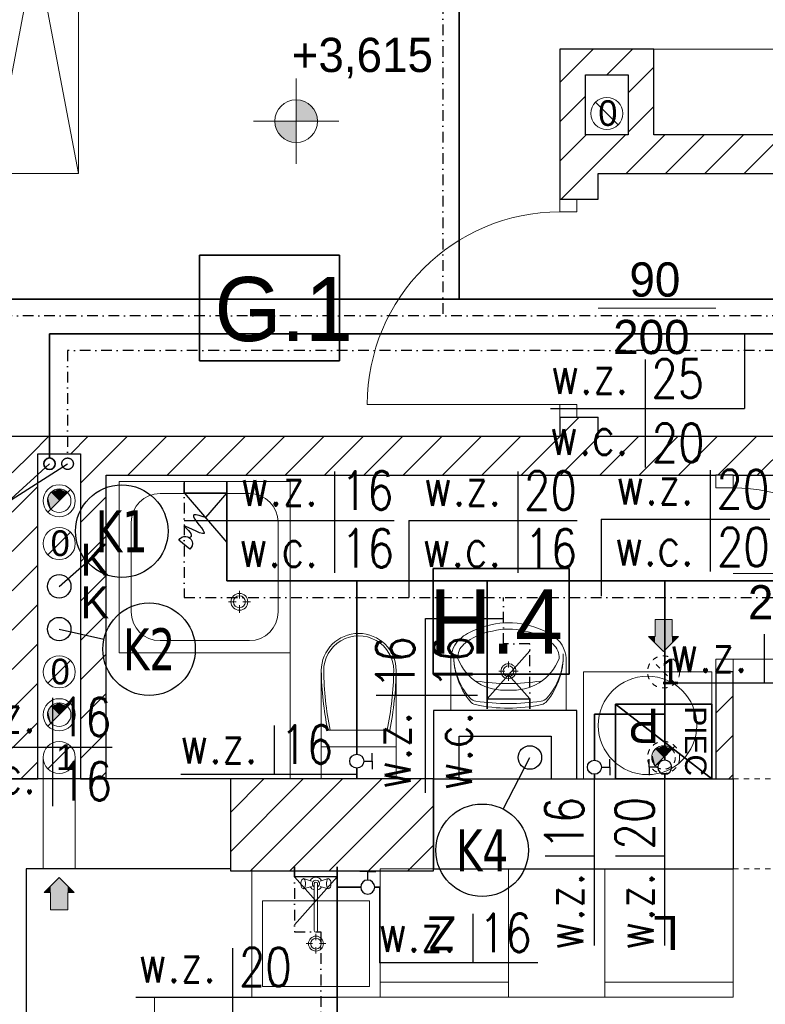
# Model space of a CAD drawing. Extents: x -220312 to -8310, y -91840 to 81907.
# Tile 60 of 128: x -187457 to -183972, y 35421 to 40023. Entities that reach past the tile are written whole.
import ezdxf
from ezdxf.enums import TextEntityAlignment as Align

# ---------------------------------------------------------------- set-up
doc = ezdxf.new("R2010")
doc.units = 0
doc.header["$MEASUREMENT"] = 0
for name, pattern in [('CENTER2', [1.125, 0.75, -0.125, 0.125, -0.125]), ('DASHDOT', [1, 0.5, -0.25, 0, -0.25]), ('Hidden Line', [50, 25, -25])]:
    doc.linetypes.add(name, pattern=pattern)
for name, color, linetype in [('#armatura', 7, 'Continuous'), ('#kan_san-op', 34, 'Continuous'), ('#opisy', 252, 'Continuous'), ('BATERIA', 3, 'Continuous'), ('srednice', 3, 'Continuous')]:
    doc.layers.add(name, color=color, linetype=linetype)
for name, color, linetype, lineweight, true_color in [('Arch drzwi_Nr_Pióra__4', 7, 'Continuous', 9, 0x029e21), ('Arch okna_Nr_Pióra__4', 7, 'Continuous', 9, 0x029e21), ('arch wypelnienia_Nr_Pióra__89', 7, 'Continuous', 20, 0x71cebe), ('Arch wyposarzenie_Nr_Pióra__9', 7, 'Continuous', 13, 0x3dad99), ('Arch wyposazenie_Nr_Pióra__9', 7, 'Continuous', 13, 0x3dad99), ('Arch ściany zewnętrzne_Nr_Pióra__9', 7, 'Continuous', 13, 0x3dad99)]:
    doc.layers.add(name, color=color, linetype=linetype, lineweight=lineweight, true_color=true_color)
for name, color, linetype, lineweight in [('Arch IS_Nr_Pióra__52', 34, 'Continuous', 25), ('Arch kominy_Nr_Pióra__1', 7, 'Continuous', 25), ('Arch kominy_Nr_Pióra__10', 134, 'Continuous', 18), ('Arch kominy_Nr_Pióra__21', 7, 'Continuous', 9), ('Arch opisy_Nr_Pióra__21', 7, 'Continuous', 9), ('arch wypelnienia_Nr_Pióra__21', 7, 'Continuous', 9), ('Arch wyposazenie_Nr_Pióra__26', 5, 'Continuous', 35), ('Arch ściany nośne_Nr_Pióra__21', 7, 'Continuous', 9), ('Arch ściany nośne_Nr_Pióra__27', 7, 'Continuous', 30), ('Drzwi ArchiCAD_Nr_Pióra__27', 7, 'Continuous', 30), ('Drzwi ArchiCAD_Nr_Pióra__5', 7, 'Continuous', 13), ('INWENT OPISY_Nr_Pióra__52', 34, 'Continuous', 25), ('INWENT RZĘDNE_Nr_Pióra__21', 7, 'Continuous', 9), ('INWENT.ŚCIANY_Nr_Pióra__1', 7, 'Continuous', 25), ('INWENT.ŚCIANY_Nr_Pióra__101', 8, 'Continuous', 13), ('IS_Ciepła_woda', 1, 'DASHDOT', 30), ('PODKŁAD', 252, 'Continuous', 35), ('woda zimna', 5, 'Continuous', 35)]:
    doc.layers.add(name, color=color, linetype=linetype, lineweight=lineweight)
doc.styles.add('GENERATED_STYLE_2', font='txt')
doc.styles.add('GENERATED_STYLE_4', font='txt')
doc.styles.add('GENERATED_STYLE_6', font='txt')
doc.styles.add('GENERATED_STYLE_8', font='arial.ttf')
doc.styles.add('GLOWNE', font='verdana.ttf')
doc.styles.add('ROMANS', font='romans.shx', dxfattribs={"width": 0.85, "height": 0.11})
pattern_1 = [(45, (0, 0), (-91.92388, 91.92388), [])]

# ---------------------------------------------------------------- blocks, each defined once
blk = doc.blocks.new('p1')
at = {"layer": 'Arch ściany nośne_Nr_Pióra__21', "linetype": 'Continuous'}
h = blk.add_hatch(dxfattribs=at)
h.set_pattern_fill('Common_Brick', color=252, style=0, pattern_type=2)
h.set_pattern_definition(pattern_1)
h.paths.add_polyline_path([(-184932.4, 39884.9), (-184932.4, 39484.9), (-184812.4, 39484.9), (-184812.4, 39764.9)], flags=0)
h = blk.add_hatch(dxfattribs=at)
h.set_pattern_fill('Common_Brick', color=252, style=0, pattern_type=2)
h.set_pattern_definition(pattern_1)
h.paths.add_polyline_path([(-184492.4, 39884.9), (-184932.4, 39884.9), (-184812.4, 39764.9), (-184612.4, 39764.9)], flags=0)
h = blk.add_hatch(dxfattribs=at)
h.set_pattern_fill('Common_Brick', color=252, style=0, pattern_type=2)
h.set_pattern_definition(pattern_1)
h.paths.add_polyline_path([(-184492.4, 39484.9), (-184492.4, 39884.9), (-184612.4, 39764.9), (-184612.4, 39484.9)], flags=0)
h = blk.add_hatch(dxfattribs=at)
h.set_pattern_fill('Common_Brick', color=252, style=0, pattern_type=2)
h.set_pattern_definition(pattern_1)
h.paths.add_polyline_path([(-184752.4, 39304.9), (-184932.4, 39484.9), (-184932.4, 39184.9), (-184852.4, 39184.9), (-184752.4, 39184.9)], flags=0)
h = blk.add_hatch(dxfattribs=at)
h.set_pattern_fill('Common_Brick', color=252, style=0, pattern_type=2)
h.set_pattern_definition(pattern_1)
h.paths.add_polyline_path([(-184752.4, 39304.9), (-184612.4, 39304.9), (-184612.4, 39484.9), (-184932.4, 39484.9)], flags=0)
h = blk.add_hatch(dxfattribs=at)
h.set_pattern_fill('Common_Brick', color=252, style=0, pattern_type=2)
h.set_pattern_definition(pattern_1)
h.paths.add_polyline_path([(-178382.4, 39484.9), (-184612.4, 39484.9), (-184612.4, 39304.9), (-178302.4, 39304.9)], flags=0)
h = blk.add_hatch(dxfattribs=at)
h.set_pattern_fill('Common_Brick', color=252, style=0, pattern_type=2)
h.set_pattern_definition(pattern_1)
h.paths.add_polyline_path([(-184932.4, 38074.9), (-184752.4, 38074.9), (-184752.4, 38164.9), (-184852.4, 38164.9), (-184932.4, 38164.9)], flags=0)
h = blk.add_hatch(dxfattribs=at)
h.set_pattern_fill('Common_Brick', color=252, style=0, pattern_type=2)
h.set_pattern_definition(pattern_1)
h.paths.add_polyline_path([(-187052.4, 38074.9), (-187822.4, 38074.9), (-187822.4, 37994.9), (-187172.4, 37994.9)], flags=0)
h = blk.add_hatch(dxfattribs=at)
h.set_pattern_fill('Common_Brick', color=252, style=0, pattern_type=2)
h.set_pattern_definition(pattern_1)
h.paths.add_polyline_path([(-187052.4, 36474.9), (-187052.4, 38074.9), (-187172.4, 37994.9), (-187172.4, 36474.9)], flags=0)
h = blk.add_hatch(dxfattribs=at)
h.set_pattern_fill('Common_Brick', color=252, style=0, pattern_type=2)
h.set_pattern_definition(pattern_1)
h.paths.add_polyline_path([(-184612.4, 38074.9), (-187052.4, 38074.9), (-187052.4, 37894.9), (-184612.4, 37894.9)], flags=0)
h = blk.add_hatch(dxfattribs=at)
h.set_pattern_fill('Common_Brick', color=252, style=0, pattern_type=2)
h.set_pattern_definition(pattern_1)
h.paths.add_polyline_path([(-184612.4, 37894.9), (-183462.4, 37894.9), (-183462.4, 37974.9), (-183462.4, 38074.9), (-184612.4, 38074.9)], flags=0)
h = blk.add_hatch(dxfattribs=at)
h.set_pattern_fill('Common_Brick', color=252, style=0, pattern_type=2)
h.set_pattern_definition(pattern_1)
h.paths.add_polyline_path([(-187372.4, 36474.9), (-187372.4, 37994.9), (-187492.4, 37994.9), (-187492.4, 36474.9)], flags=0)
h = blk.add_hatch(dxfattribs=at)
h.set_pattern_fill('Common_Brick', color=252, style=0, pattern_type=2)
h.set_pattern_definition(pattern_1)
h.paths.add_polyline_path([(-184202.4, 36474.9), (-184122.4, 36474.9), (-184122.4, 36974.9), (-184202.4, 36974.9)], flags=0)
at = {"layer": 'INWENT RZĘDNE_Nr_Pióra__21', "linetype": 'Continuous'}
for points in [[(-186164.9, 39548.9), (-186064.9, 39548.9), (-186072.5, 39587.2), (-186094.2, 39619.6), (-186126.7, 39641.3), (-186164.9, 39648.9)], [(-186164.9, 39548.9), (-186264.9, 39548.9), (-186257.3, 39510.6), (-186235.6, 39478.2), (-186203.2, 39456.5), (-186164.9, 39448.9)]]:
    blk.add_hatch(color=252, dxfattribs=at).paths.add_polyline_path(points, flags=0)
at = {"color": 252}
for p, q in [((-186616.7, 38428.9), (-186616.7, 38923)), ((-186616.7, 38923), (-185961.6, 38923)), ((-185961.6, 38923), (-185961.6, 38428.9)), ((-185961.6, 38428.9), (-186616.7, 38428.9)), ((-185524.5, 36964), (-185524.5, 37458.1)), ((-185524.5, 37458.1), (-184889.2, 37458.1)), ((-184889.2, 37458.1), (-184889.2, 36964)), ((-184889.2, 36964), (-185524.5, 36964))]:
    blk.add_line(p, q, dxfattribs=at)
at = {"layer": 'Arch IS_Nr_Pióra__52', "color": 252, "linetype": 'Continuous'}
for centre in [(-187272.4, 37374.9), (-187272.4, 37174.9)]:
    blk.add_circle(centre, 55, dxfattribs=at)
at = {"layer": 'Arch IS_Nr_Pióra__52', "linetype": 'Continuous'}
blk.add_circle((-185072.4, 36574.9), 55, dxfattribs=at)
at = {"layer": 'Arch kominy_Nr_Pióra__1', "color": 252, "linetype": 'Continuous'}
for points in [[(-184447.4, 37069.9), (-184487.4, 37219.9), (-184447.4, 37219.9)], [(-184487.4, 37109.9), (-184487.4, 37219.9), (-184447.4, 37069.9)], [(-184407.4, 37109.9), (-184447.4, 37219.9), (-184407.4, 37219.9)], [(-184447.4, 37069.9), (-184447.4, 37219.9), (-184407.4, 37109.9)], [(-184487.4, 37109.9), (-184517.4, 37139.9), (-184487.4, 37139.9)], [(-184407.4, 37109.9), (-184407.4, 37139.9), (-184377.4, 37139.9)], [(-187272.4, 35863.7), (-187312.4, 35973.7), (-187272.4, 36013.7)], [(-187232.4, 35863.7), (-187272.4, 36013.7), (-187232.4, 35973.7)], [(-187272.4, 35863.7), (-187272.4, 36013.7), (-187232.4, 35863.7)], [(-187312.4, 35943.7), (-187342.4, 35943.7), (-187312.4, 35973.7)], [(-187312.4, 35863.7), (-187312.4, 35973.7), (-187272.4, 35863.7)], [(-187232.4, 35943.7), (-187232.4, 35973.7), (-187202.4, 35943.7)]]:
    blk.add_solid(points, dxfattribs=at)
at = {"layer": 'Arch kominy_Nr_Pióra__21', "color": 252, "linetype": 'Continuous'}
for p, q in [((-184765.4, 39637.9), (-184659.3, 39531.8)), ((-187219.3, 37827.9), (-187325.4, 37721.8)), ((-187325.4, 37521.8), (-187219.3, 37627.9)), ((-184487.4, 37219.9), (-184487.4, 37139.9)), ((-184487.4, 37219.9), (-184407.4, 37219.9)), ((-184407.4, 37219.9), (-184407.4, 37139.9)), ((-184517.4, 37139.9), (-184447.4, 37069.9)), ((-184487.4, 37139.9), (-184517.4, 37139.9)), ((-184447.4, 37069.9), (-184377.4, 37139.9)), ((-184407.4, 37139.9), (-184377.4, 37139.9)), ((-187219.3, 37027.9), (-187325.4, 36921.8)), ((-187219.3, 36827.9), (-187325.4, 36721.8)), ((-187325.4, 36521.8), (-187219.3, 36627.9)), ((-187347.4, 36574.9), (-187347.4, 36054.9)), ((-187197.4, 36574.9), (-187197.4, 36054.9)), ((-187347.4, 36054.9), (-187197.4, 36054.9)), ((-187342.4, 35943.7), (-187272.4, 36013.7)), ((-187272.4, 36013.7), (-187202.4, 35943.7)), ((-187312.4, 35943.7), (-187342.4, 35943.7)), ((-187312.4, 35863.7), (-187312.4, 35943.7)), ((-187232.4, 35863.7), (-187232.4, 35943.7)), ((-187232.4, 35943.7), (-187202.4, 35943.7)), ((-187312.4, 35863.7), (-187232.4, 35863.7))]:
    blk.add_line(p, q, dxfattribs=at)
at = {"layer": 'Arch kominy_Nr_Pióra__21', "color": 252, "linetype": 'Hidden Line'}
for p, q in [((-184394.3, 36921.8), (-184500.4, 37027.9)), ((-184394.3, 36627.9), (-184500.4, 36521.8))]:
    blk.add_line(p, q, dxfattribs=at)
at = {"layer": 'Arch kominy_Nr_Pióra__21', "color": 252, "linetype": 'Continuous'}
for centre, radius in [((-184712.4, 39584.9), 75), ((-187272.4, 37774.9), 75), ((-187272.4, 37774.9), 55), ((-187272.4, 37574.9), 75), ((-187272.4, 36974.9), 75), ((-187272.4, 36774.9), 75), ((-187272.4, 36774.9), 55), ((-187272.4, 36574.9), 75)]:
    blk.add_circle(centre, radius, dxfattribs=at)
at = {"layer": 'Arch kominy_Nr_Pióra__21', "color": 252, "linetype": 'Hidden Line'}
for centre, radius in [((-184447.4, 36974.9), 75), ((-184447.4, 36574.9), 75), ((-184447.4, 36574.9), 55)]:
    blk.add_circle(centre, radius, dxfattribs=at)
at = {"layer": 'Arch okna_Nr_Pióra__4', "color": 252, "linetype": 'Continuous'}
for p, q in [((-184752.4, 38674.9), (-184202.4, 38674.9)), ((-184122.4, 37434.9), (-183572.4, 37434.9))]:
    blk.add_line(p, q, dxfattribs=at)
at = {"layer": 'Arch opisy_Nr_Pióra__21', "color": 252, "linetype": 'Continuous'}
for p, q in [((-186616.7, 38428.9), (-186616.7, 38923)), ((-186616.7, 38923), (-185961.6, 38923)), ((-185961.6, 38923), (-185961.6, 38428.9)), ((-185961.6, 38428.9), (-186616.7, 38428.9)), ((-185524.5, 36964), (-185524.5, 37458.1)), ((-185524.5, 37458.1), (-184889.2, 37458.1)), ((-184889.2, 37458.1), (-184889.2, 36964)), ((-184889.2, 36964), (-185524.5, 36964))]:
    blk.add_line(p, q, dxfattribs=at)
at = {"layer": 'arch wypelnienia_Nr_Pióra__21', "color": 252, "linetype": 'Continuous'}
for p, q in [((-187311.3, 37736), (-187233.5, 37813.7)), ((-187311.3, 36736), (-187233.5, 36813.7)), ((-184486.3, 36536), (-184408.5, 36613.7))]:
    blk.add_line(p, q, dxfattribs=at)
for centre, start, end in [((-187272.4, 37774.9), 45, 180), ((-187272.4, 37774.9), 180, 225), ((-187272.4, 36774.9), 45, 180), ((-187272.4, 36774.9), 180, 225), ((-184447.4, 36574.9), 45, 180), ((-184447.4, 36574.9), 180, 225)]:
    blk.add_arc(centre, 55, start, end, dxfattribs=at)
at = {"layer": 'arch wypelnienia_Nr_Pióra__89', "color": 252, "linetype": 'Continuous'}
for points in [[(-187272.4, 37774.9), (-187311.3, 37813.7), (-187272.4, 37829.9)], [(-187272.4, 37774.9), (-187272.4, 37829.9), (-187233.5, 37813.7)], [(-187323.2, 37753.8), (-187327.4, 37774.9), (-187323.2, 37785)], [(-187311.3, 37736), (-187323.2, 37785), (-187311.3, 37813.7)], [(-187323.2, 37753.8), (-187323.2, 37785), (-187311.3, 37736)], [(-187311.3, 37736), (-187311.3, 37813.7), (-187272.4, 37774.9)], [(-187272.4, 36774.9), (-187311.3, 36813.7), (-187272.4, 36829.9)], [(-187272.4, 36774.9), (-187272.4, 36829.9), (-187233.5, 36813.7)], [(-187323.2, 36753.8), (-187327.4, 36774.9), (-187323.2, 36785)], [(-187311.3, 36736), (-187323.2, 36785), (-187311.3, 36813.7)], [(-187323.2, 36753.8), (-187323.2, 36785), (-187311.3, 36736)], [(-187311.3, 36736), (-187311.3, 36813.7), (-187272.4, 36774.9)], [(-184498.2, 36553.8), (-184502.4, 36574.9), (-184498.2, 36585)], [(-184486.3, 36536), (-184498.2, 36585), (-184486.3, 36613.7)], [(-184498.2, 36553.8), (-184498.2, 36585), (-184486.3, 36536)], [(-184447.4, 36574.9), (-184486.3, 36613.7), (-184447.4, 36629.9)], [(-184486.3, 36536), (-184486.3, 36613.7), (-184447.4, 36574.9)], [(-184447.4, 36574.9), (-184447.4, 36629.9), (-184408.5, 36613.7)]]:
    blk.add_solid(points, dxfattribs=at)
at = {"layer": 'Arch wyposarzenie_Nr_Pióra__9', "color": 252, "linetype": 'Continuous'}
for p, q in [((-186992.4, 37864.9), (-186192.4, 37864.9)), ((-186992.4, 37864.9), (-186992.4, 37064.9)), ((-186192.4, 37864.9), (-186192.4, 36474.9)), ((-186192.4, 37864.9), (-186192.4, 37064.9)), ((-186801.1, 37808.6), (-186383.6, 37808.6)), ((-186936.1, 37673.6), (-186936.1, 37256.1)), ((-186248.6, 37673.6), (-186248.6, 37256.1)), ((-186430.2, 37318.2), (-186430.2, 37353.8)), ((-186481.3, 37302.7), (-186445.7, 37302.7)), ((-186430.2, 37251.5), (-186430.2, 37287.1)), ((-186414.6, 37302.7), (-186379, 37302.7)), ((-186801.1, 37121.1), (-186383.6, 37121.1)), ((-186992.4, 37064.9), (-186192.4, 37064.9)), ((-185442.4, 36794.9), (-185442.4, 37023.3)), ((-185172.5, 36994.9), (-185172.5, 37023.7)), ((-184902.4, 36794.9), (-184902.4, 37023.3)), ((-185189.2, 36978.2), (-185218, 36978.2)), ((-185172.5, 36932.7), (-185172.5, 36961.5)), ((-185127, 36978.2), (-185155.8, 36978.2)), ((-185497.3, 36474.9), (-184957.3, 36474.9)), ((-185142.2, 36474.9), (-185312.3, 36474.9)), ((-186142.3, 35988.3), (-186141.5, 35994.9)), ((-186142.3, 35981.4), (-186142.3, 35988.3)), ((-186141.5, 35994.9), (-186140, 36000.2)), ((-186140, 36000.2), (-186137.9, 36003.6)), ((-186132.8, 36007.4), (-186137.9, 36003.6)), ((-186132.8, 36007.4), (-186130, 36008.9)), ((-186092.5, 35996.9), (-186130, 36008.9)), ((-186130, 36008.9), (-186127.2, 36007.4)), ((-186127.2, 36007.4), (-186124.7, 36003.2)), ((-186124.7, 36003.2), (-186122.9, 35996.9)), ((-186122.9, 35996.9), (-186121.9, 35989)), ((-186121.9, 35989), (-186121.9, 35980.7)), ((-186052.3, 35996.9), (-186014.8, 36008.9)), ((-186022.9, 35989), (-186021.9, 35996.9)), ((-186022.9, 35980.7), (-186022.9, 35989)), ((-186021.9, 35996.9), (-186020.1, 36003.2)), ((-186020.1, 36003.2), (-186017.6, 36007.4)), ((-186017.6, 36007.4), (-186014.8, 36008.9)), ((-186014.8, 36008.9), (-186012, 36007.4)), ((-186012, 36007.4), (-186006.8, 36003.6)), ((-186006.8, 36003.6), (-186004.8, 36000.2)), ((-186004.8, 36000.2), (-186003.2, 35994.9)), ((-186003.2, 35994.9), (-186002.4, 35988.3)), ((-186002.4, 35988.3), (-186002.4, 35981.4)), ((-186141.5, 35974.9), (-186142.3, 35981.4)), ((-186140, 35969.5), (-186141.5, 35974.9)), ((-186137.9, 35966.1), (-186140, 35969.5)), ((-186132.8, 35962.3), (-186137.9, 35966.1)), ((-186130, 35960.9), (-186132.8, 35962.3)), ((-186092.5, 35972.8), (-186130, 35960.9)), ((-186127.2, 35962.3), (-186130, 35960.9)), ((-186124.7, 35966.5), (-186127.2, 35962.3)), ((-186122.9, 35972.9), (-186124.7, 35966.5)), ((-186121.9, 35980.7), (-186122.9, 35972.9)), ((-186080.3, 35766), (-186080.3, 35986.2)), ((-186064.5, 35986.2), (-186064.5, 35766)), ((-186052.3, 35972.8), (-186014.8, 35960.9)), ((-186021.9, 35972.9), (-186022.9, 35980.7)), ((-186020.1, 35966.5), (-186021.9, 35972.9)), ((-186017.6, 35962.3), (-186020.1, 35966.5)), ((-186014.8, 35960.9), (-186017.6, 35962.3)), ((-186012, 35962.3), (-186014.8, 35960.9)), ((-186012, 35962.3), (-186006.8, 35966.1)), ((-186004.8, 35969.5), (-186006.8, 35966.1)), ((-186003.2, 35974.9), (-186004.8, 35969.5)), ((-186002.4, 35981.4), (-186003.2, 35974.9)), ((-186072.4, 35721.5), (-186072.4, 35750.3)), ((-186117.9, 35704.9), (-186089.1, 35704.9)), ((-186072.4, 35659.4), (-186072.4, 35688.2)), ((-186055.7, 35704.9), (-186026.9, 35704.9))]:
    blk.add_line(p, q, dxfattribs=at)
at = {"layer": 'Arch wyposarzenie_Nr_Pióra__9', "linetype": 'Continuous'}
for p, q in [((-185442.4, 36794.9), (-184902.4, 36794.9)), ((-185087.3, 36794.9), (-185257.4, 36794.9))]:
    blk.add_line(p, q, dxfattribs=at)
at = {"layer": 'Arch wyposarzenie_Nr_Pióra__9', "color": 252, "linetype": 'Continuous'}
for centre, radius in [((-186430.2, 37302.7), 39.4), ((-186430.2, 37302.7), 28.1), ((-185172.5, 36978.2), 35), ((-185172.5, 36978.2), 25), ((-184522.4, 36724.9), 230), ((-186072.4, 35704.9), 35), ((-186072.4, 35704.9), 25)]:
    blk.add_circle(centre, radius, dxfattribs=at)
for centre, radius, start, end in [((-186801.1, 37673.6), 135, 90, 180), ((-186383.6, 37673.6), 135, 0, 90), ((-186801.1, 37256.1), 135, 180, 270), ((-186383.6, 37256.1), 135, 270, 0), ((-185158.7, 36761.2), 444.2, 94.2052, 116.2597), ((-185172.4, 36934.9), 270, 85.9876, 94.0124), ((-185186.1, 36761.2), 444.2, 63.7403, 85.7948), ((-185258.1, 36970.3), 212.8, 117.1571, 128.6848), ((-185195.8, 36877.5), 293, 99.9978, 129.2851), ((-185172.4, 36858.2), 316.7, 76.4334, 103.5666), ((-185149, 36877.5), 293, 50.7149, 80.0022), ((-185086.6, 36970.3), 212.8, 51.3152, 62.8429), ((-185305.1, 37029.2), 137.4, 128.7454, 182.4552), ((-185328.4, 37043), 80.9, 130.8016, 183.9306), ((-185016.4, 37043), 80.9, 356.0694, 49.1984), ((-185039.6, 37029.2), 137.4, 357.5448, 51.2546), ((-185088.9, 37053), 339.6, 179.0928, 219.3352), ((-185123.4, 37054.7), 305.1, 179.3233, 221.4755), ((-185255.9, 37052.9), 339.6, 320.7422, 0.9847), ((-185221.4, 37054.7), 305.1, 318.602, 0.7542), ((-185185.3, 37125.9), 240.7, 201.5519, 237.1558), ((-185159.5, 37125.9), 240.7, 302.8442, 338.4481), ((-185172.4, 37905.6), 984.9, 261.1734, 278.8204), ((-185191.7, 37129.8), 240.6, 238.9439, 274.606), ((-185153.1, 37129.8), 240.6, 265.394, 301.0561), ((-185318.3, 36882.5), 45, 221.4755, 262.1696), ((-185316.8, 36866.2), 45, 219.3352, 257.306), ((-185178.1, 37481.7), 675.9, 257.306, 270.5103), ((-185167.2, 37981), 1153.8, 262.1696, 269.755), ((-185178.9, 37980.9), 1153.8, 270.3225, 277.9079), ((-185167.3, 37481.7), 675.9, 269.5672, 282.7715), ((-185026.3, 36882.7), 45, 277.9079, 318.602), ((-185027.8, 36866.4), 45, 282.7715, 320.7422), ((-186072.4, 35984.9), 30, 27.9765, 152.0235), ((-186072.4, 35984.9), 16.8, 298.0549, 241.9451), ((-186072.4, 35984.9), 8, 10, 170), ((-186072.4, 35984.9), 30, 207.9765, 254.7747), ((-186072.4, 35984.9), 30, 285.2253, 332.0235), ((-186072.4, 35766), 7.88, 180, 0)]:
    blk.add_arc(centre, radius, start, end, dxfattribs=at)
at = {"layer": 'Arch wyposazenie_Nr_Pióra__26', "color": 252, "linetype": 'Continuous'}
for p, q in [((-184222.4, 36474.9), (-184672.4, 36824.9)), ((-184672.4, 36474.9), (-184672.4, 36824.9)), ((-184672.4, 36824.9), (-184222.4, 36824.9)), ((-184222.4, 36824.9), (-184222.4, 36474.9)), ((-184222.4, 36474.9), (-184672.4, 36474.9))]:
    blk.add_line(p, q, dxfattribs=at)
at = {"layer": 'Arch wyposazenie_Nr_Pióra__9', "color": 252, "linetype": 'Continuous'}
for p, q in [((-187582.4, 39304.9), (-187182.4, 41414.9)), ((-187182.4, 39304.9), (-187582.4, 41414.9)), ((-187182.4, 39304.9), (-187182.4, 41414.9)), ((-181212.4, 39884.9), (-184492.4, 39884.9)), ((-184492.4, 39884.9), (-184492.4, 39484.9)), ((-184492.4, 39484.9), (-181212.4, 39484.9)), ((-187582.4, 39304.9), (-187182.4, 39304.9)), ((-186047.4, 36981), (-186047.4, 36624.9)), ((-185697.4, 36981), (-185697.4, 36624.9)), ((-184822.4, 36974.9), (-184222.4, 36974.9)), ((-184822.4, 36474.9), (-184822.4, 36974.9)), ((-184222.4, 36974.9), (-184222.4, 36474.9)), ((-185727.6, 36702.6), (-186017.2, 36702.6)), ((-186047.4, 36624.9), (-186047.4, 36474.9)), ((-186047.4, 36624.9), (-185697.4, 36624.9)), ((-185697.4, 36624.9), (-185697.4, 36474.9)), ((-184222.4, 36474.9), (-184822.4, 36474.9)), ((-186372.4, 35454.9), (-186372.4, 36054.9)), ((-185772.4, 36054.9), (-185772.4, 35454.9)), ((-185172.4, 36054.9), (-185772.4, 36054.9)), ((-185772.4, 35454.9), (-185772.4, 36054.9)), ((-185172.4, 35454.9), (-185172.4, 36054.9)), ((-184722.4, 35454.9), (-184722.4, 36054.9)), ((-184722.4, 36054.9), (-184122.4, 36054.9)), ((-184122.4, 36054.9), (-184122.4, 35454.9)), ((-185772.4, 36004.9), (-185772.4, 35504.9)), ((-186322.4, 35904.9), (-186322.4, 35504.9)), ((-185822.4, 35904.9), (-186322.4, 35904.9)), ((-185822.4, 35504.9), (-185822.4, 35904.9)), ((-186322.4, 35504.9), (-185822.4, 35504.9)), ((-185772.4, 35524.9), (-185172.4, 35524.9)), ((-184122.4, 35524.9), (-184722.4, 35524.9)), ((-184122.4, 35454.9), (-186827.4, 35454.9)), ((-186827.4, 34254.9), (-186827.4, 35454.9)), ((-185772.4, 35454.9), (-186372.4, 35454.9)), ((-185772.4, 35454.9), (-185172.4, 35454.9)), ((-184122.4, 35454.9), (-184722.4, 35454.9))]:
    blk.add_line(p, q, dxfattribs=at)
for centre, major_axis, start_param, end_param in [((-185872.4, 36981), (-175, 0), 3.141593, 6.283185), ((-185872.4, 36981), (-163.6, 0), 3.141593, 6.298351), ((-184546.2, 37001), (-1501.3, 0), 0.013398, 0.201367), ((-184546.2, 37001), (-1489.9, 0), 0.013398, 0.202926), ((-187198.6, 37001), (-1489.9, 0), 2.938667, 3.128195), ((-187198.6, 37001), (-1501.3, 0), 2.940225, 3.128195)]:
    blk.add_ellipse(centre, major_axis=major_axis, ratio=0.99359, start_param=start_param, end_param=end_param, dxfattribs=at)
at = {"layer": 'Arch ściany nośne_Nr_Pióra__21', "color": 252, "linetype": 'Continuous'}
for p, q in [((-186472.4, 36318.3), (-186315.8, 36474.9)), ((-186472.4, 36134.4), (-186132, 36474.9)), ((-186378.1, 36044.9), (-185948.1, 36474.9)), ((-186194.3, 36044.9), (-185764.3, 36474.9)), ((-186010.4, 36044.9), (-185580.4, 36474.9)), ((-185826.6, 36044.9), (-185522.4, 36349)), ((-185642.7, 36044.9), (-185522.4, 36165.2))]:
    blk.add_line(p, q, dxfattribs=at)
at = {"layer": 'Arch ściany nośne_Nr_Pióra__27', "color": 252, "linetype": 'Continuous'}
for p, q in [((-184932.4, 39884.9), (-184932.4, 39484.9)), ((-184492.4, 39884.9), (-184932.4, 39884.9)), ((-184492.4, 39484.9), (-184492.4, 39884.9)), ((-184812.4, 39484.9), (-184812.4, 39764.9)), ((-184812.4, 39764.9), (-184612.4, 39764.9)), ((-184612.4, 39764.9), (-184612.4, 39484.9)), ((-184932.4, 39484.9), (-184932.4, 39184.9)), ((-184612.4, 39484.9), (-184812.4, 39484.9)), ((-178382.4, 39484.9), (-184492.4, 39484.9)), ((-184752.4, 39184.9), (-184752.4, 39304.9)), ((-184752.4, 39304.9), (-184612.4, 39304.9)), ((-184612.4, 39304.9), (-178302.4, 39304.9)), ((-184932.4, 39184.9), (-184852.4, 39184.9)), ((-184852.4, 39184.9), (-184752.4, 39184.9)), ((-184932.4, 38164.9), (-184932.4, 38074.9)), ((-184932.4, 38164.9), (-184852.4, 38164.9)), ((-184852.4, 38164.9), (-184752.4, 38164.9)), ((-184752.4, 38074.9), (-184752.4, 38164.9)), ((-187052.4, 38074.9), (-187822.4, 38074.9)), ((-184932.4, 38074.9), (-187052.4, 38074.9)), ((-184612.4, 38074.9), (-184752.4, 38074.9)), ((-183462.4, 38074.9), (-184612.4, 38074.9)), ((-187372.4, 36474.9), (-187372.4, 37994.9)), ((-187372.4, 37994.9), (-187172.4, 37994.9)), ((-187172.4, 37994.9), (-187172.4, 36474.9)), ((-187052.4, 37894.9), (-184612.4, 37894.9)), ((-187052.4, 36474.9), (-187052.4, 37894.9)), ((-184612.4, 37894.9), (-184202.4, 37894.9)), ((-184122.4, 37894.9), (-184202.4, 37894.9)), ((-184122.4, 37894.9), (-183462.4, 37894.9)), ((-184202.4, 36974.9), (-184202.4, 36474.9)), ((-184122.4, 36974.9), (-184202.4, 36974.9)), ((-184122.4, 36474.9), (-184122.4, 36974.9)), ((-185522.4, 36794.9), (-185522.4, 36474.9)), ((-184852.4, 36794.9), (-185522.4, 36794.9)), ((-184852.4, 36474.9), (-184852.4, 36794.9)), ((-185402.4, 36474.9), (-185402.4, 36674.9)), ((-185402.4, 36674.9), (-184972.4, 36674.9)), ((-184972.4, 36674.9), (-184972.4, 36474.9)), ((-187492.4, 36474.9), (-187372.4, 36474.9)), ((-187172.4, 36474.9), (-187052.4, 36474.9)), ((-186472.4, 36474.9), (-186472.4, 36044.9)), ((-185522.4, 36474.9), (-186472.4, 36474.9)), ((-185522.4, 36044.9), (-185522.4, 36474.9)), ((-184202.4, 36474.9), (-184122.4, 36474.9)), ((-186472.4, 36044.9), (-185522.4, 36044.9))]:
    blk.add_line(p, q, dxfattribs=at)
at = {"layer": 'Arch ściany zewnętrzne_Nr_Pióra__9', "color": 252, "linetype": 'Continuous'}
blk.add_line((-185697.4, 36474.9), (-186047.4, 36474.9), dxfattribs=at)
at = {"layer": 'Drzwi ArchiCAD_Nr_Pióra__27', "color": 252, "linetype": 'Continuous'}
for p, q in [((-184932.4, 39184.9), (-184852.4, 39184.9)), ((-184932.4, 38164.9), (-184852.4, 38164.9)), ((-184122.4, 37894.9), (-184202.4, 37894.9)), ((-184122.4, 36974.9), (-184202.4, 36974.9))]:
    blk.add_line(p, q, dxfattribs=at)
at = {"layer": 'Drzwi ArchiCAD_Nr_Pióra__5', "color": 252, "linetype": 'Continuous'}
for p, q in [((-184932.4, 39184.9), (-184852.4, 39184.9)), ((-184932.4, 39124.9), (-184932.4, 39184.9)), ((-184852.4, 39184.9), (-184852.4, 39124.9)), ((-184852.4, 39124.9), (-184932.4, 39124.9)), ((-184932.4, 38224.9), (-185832.4, 38224.9)), ((-184932.4, 38224.9), (-184852.4, 38224.9)), ((-184932.4, 38164.9), (-184932.4, 38224.9)), ((-184852.4, 38224.9), (-184852.4, 38164.9)), ((-184852.4, 38164.9), (-184932.4, 38164.9)), ((-184122.4, 37894.9), (-184202.4, 37894.9)), ((-184202.4, 37894.9), (-184202.4, 37834.9)), ((-184122.4, 37834.9), (-184122.4, 37894.9)), ((-184202.4, 37834.9), (-184122.4, 37834.9)), ((-184202.4, 37034.9), (-184202.4, 36974.9)), ((-184122.4, 37034.9), (-184202.4, 37034.9)), ((-184122.4, 37034.9), (-183322.4, 37034.9)), ((-184122.4, 36974.9), (-184122.4, 37034.9)), ((-184202.4, 36974.9), (-184122.4, 36974.9))]:
    blk.add_line(p, q, dxfattribs=at)
for centre, radius, start, end in [((-184932.4, 38224.9), 900, 90, 180), ((-184122.4, 37034.9), 800, 0, 90)]:
    blk.add_arc(centre, radius, start, end, dxfattribs=at)
at = {"layer": 'INWENT RZĘDNE_Nr_Pióra__21', "color": 252, "linetype": 'Continuous'}
for p, q in [((-186164.9, 39348.9), (-186164.9, 39748.9)), ((-186364.9, 39548.9), (-185964.9, 39548.9))]:
    blk.add_line(p, q, dxfattribs=at)
blk.add_circle((-186164.9, 39548.9), 100, dxfattribs=at)
at = {"layer": 'INWENT.ŚCIANY_Nr_Pióra__1', "color": 252, "linetype": 'Continuous'}
for p, q in [((-186472.4, 36474.9), (-190772.4, 36474.9)), ((-186472.4, 36474.9), (-186472.4, 36054.9)), ((-186472.4, 36474.9), (-186472.4, 36054.9)), ((-185522.4, 36474.9), (-184122.4, 36474.9)), ((-185522.4, 36474.9), (-185522.4, 36054.9)), ((-185522.4, 36474.9), (-185522.4, 36054.9)), ((-184122.4, 36474.9), (-184122.4, 36054.9)), ((-187427.4, 36054.9), (-187427.4, 30404.9)), ((-186472.4, 36054.9), (-187427.4, 36054.9)), ((-185522.4, 36054.9), (-184122.4, 36054.9))]:
    blk.add_line(p, q, dxfattribs=at)
at = {"layer": 'INWENT.ŚCIANY_Nr_Pióra__101', "color": 252, "linetype": 'Hidden Line'}
for p, q in [((-184122.4, 36474.9), (-183122.4, 36474.9)), ((-184122.4, 36054.9), (-183122.4, 36054.9))]:
    blk.add_line(p, q, dxfattribs=at)
at = {"layer": 'Arch drzwi_Nr_Pióra__4', "color": 252, "linetype": 'Continuous', "style": 'GENERATED_STYLE_6'}
for s, p in [('90', (-184606.9, 38729)), ('200', (-184683.1, 38460.3)), ('200', (-184053.1, 37220.3))]:
    blk.add_text(s, height=160, dxfattribs=at).set_placement(p)
at = {"layer": 'Arch kominy_Nr_Pióra__10', "color": 252, "linetype": 'Continuous', "style": 'GENERATED_STYLE_6'}
for s, p in [('0', (-184752.4, 39526.7)), ('0', (-187312.4, 37516.7)), ('0', (-187312.4, 36916.7)), ('1', (-184461.7, 36916.7)), ('1', (-187286.7, 36516.7))]:
    blk.add_text(s, height=120, dxfattribs=at).set_placement(p)
at = {"layer": 'Arch opisy_Nr_Pióra__21', "color": 252, "linetype": 'Continuous', "style": 'GENERATED_STYLE_4'}
for s, p in [('G.1', (-186546.3, 38520.9)), ('H.4', (-185542.6, 37061))]:
    blk.add_text(s, height=300, dxfattribs=at).set_placement(p)
at = {"layer": 'Arch opisy_Nr_Pióra__21', "color": 252, "linetype": 'Continuous', "style": 'GENERATED_STYLE_8'}
blk.add_text('PIEC', height=100, rotation=270, dxfattribs=at).set_placement((-184346.8, 36814.3))
at = {"layer": 'Arch wyposazenie_Nr_Pióra__9', "color": 252, "linetype": 'Continuous', "style": 'GENERATED_STYLE_6'}
for s, p in [('P', (-184469, 36803.1)), ('Z', (-185419, 35833.1)), ('L', (-184376.7, 35834.5))]:
    blk.add_text(s, height=160, rotation=180, dxfattribs=at).set_placement(p)
at = {"layer": 'INWENT OPISY_Nr_Pióra__52', "color": 252, "linetype": 'Continuous', "style": 'GENERATED_STYLE_6'}
for p in [(-187172.4, 37425), (-187172.4, 37225)]:
    blk.add_text('K', height=150, dxfattribs=at).set_placement(p)
at = {"layer": 'INWENT RZĘDNE_Nr_Pióra__21', "color": 252, "insert": (-186185.8, 39748.9), "char_height": 160, "attachment_point": 7, "style": 'GENERATED_STYLE_2'}
blk.add_mtext('{+3,615}', dxfattribs=at)
blk = doc.blocks.new('123')
at = {"layer": 'BATERIA'}
for p, q in [((3328807.82, 5990842.9), (3328807.82, 5990847.57)), ((3328827.82, 5990842.9), (3328827.82, 5990847.57)), ((3328827.82, 5990842.9), (3328807.82, 5990820.42)), ((3328807.82, 5990842.9), (3328817.82, 5990831.66)), ((3328827.82, 5990842.9), (3328807.82, 5990842.9))]:
    blk.add_line(p, q, dxfattribs=at)
blk = doc.blocks.new('zawór')
at = {"layer": '#armatura', "color": 6}
for p, q in [((35456.52, -2395.35), (35452.78, -2395.35)), ((35456.52, -2399.32), (35456.52, -2395.35)), ((35456.52, -2395.35), (35460.27, -2395.35))]:
    blk.add_line(p, q, dxfattribs=at)
blk.add_circle((35456.52, -2402.6), 3.28, dxfattribs=at)
blk = doc.blocks.new('WANBATERIA')
at = {"layer": 'BATERIA'}
for p, q in [((-7.33, 26.43), (-12.48, 22.2)), ((-10, 0), (10, 23.27)), ((10, 0), (0, 11.63))]:
    blk.add_line(p, q, dxfattribs=at)
blk.add_arc((-9.5, 23.82), 3.39, 208.5552, 50.1428, dxfattribs=at)
blk.add_spline([(0, 11.63), (-5.62, 10.58), (-0.67, 19.12), (-10.12, 15.53), (-6.75, 20.47), (-7.42, 21.14)], degree=3, dxfattribs=at)
blk = doc.blocks.new('A$C2C9D34AD')
at = {"layer": '#armatura', "color": 3}
for p, q in [((45.8, 200.2), (-0.9, 200)), ((46.7, 0.2), (45.8, 200.2)), ((46.7, 0.2), (0, 0))]:
    blk.add_line(p, q, dxfattribs=at)
at = {"layer": '#armatura', "lineweight": 30, "xscale": -10, "yscale": 10, "zscale": 10, "rotation": 270.2452055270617}
blk.add_blockref('WANBATERIA', (46.2, 100.2), dxfattribs=at)
blk = doc.blocks.new('A$C38944C4B')
at = {"rotation": 359.7547680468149}
blk.add_blockref('A$C2C9D34AD', (-0.8, -200), dxfattribs=at)

msp = doc.modelspace()

# ---------------------------------------------------------------- linework, layer by layer
at = {"layer": '#kan_san-op', "color": 7}
for p, q in [((-187272.4, 37374.9), (-187142.1, 37489.7)), ((-187272.4, 37174.9), (-187063.4, 37128.1)), ((-185196.6, 36333.5), (-185072.4, 36574.9))]:
    msp.add_line(p, q, dxfattribs=at)
at = {"layer": '#kan_san-op', "lineweight": 30}
for centre in [(-187272.4, 37374.9), (-187272.4, 37174.9), (-185072.4, 36574.9)]:
    msp.add_circle(centre, 55, dxfattribs=at)
at = {"layer": '#kan_san-op', "color": 7, "extrusion": (0, 0, -1)}
for centre in [(-186979.9, 37632.7), (-186852.5, 37080.9), (-185295.5, 36141.3)]:
    msp.add_ellipse(centre, major_axis=(-152.9, -152.9), ratio=1, start_param=3.926991, end_param=10.210176, dxfattribs=at)
at = {"layer": '#opisy', "color": 7}
for q in [(-187317.8, 37948), (-187233.2, 37948)]:
    msp.add_line((-187513.6, 37767.7), q, dxfattribs=at)
at = {"layer": 'IS_Ciepła_woda', "ltscale": 100}
for p, q in [((-185479.6, 40701), (-185479.6, 38639.7)), ((-180986.3, 38639.7), (-188249.9, 38639.7)), ((-181120, 38477.4), (-187233.2, 38477.4)), ((-187233.2, 38477.4), (-187233.2, 37974.8)), ((-186688.9, 37864.9), (-186688.9, 37323.3)), ((-186688.9, 37323.3), (-182896.1, 37323.3)), ((-185195.4, 37106.2), (-185195.4, 37323.3)), ((-185072.4, 37106.2), (-185195.4, 37106.2)), ((-185072.4, 36802.4), (-185072.4, 37106.2)), ((-186172.9, 36063.9), (-186172.9, 35760.2)), ((-186172.9, 35760.2), (-186050, 35760.2)), ((-186050, 35760.2), (-186049.9, 35250.3))]:
    msp.add_line(p, q, dxfattribs=at)
at = {"layer": 'IS_Ciepła_woda', "linetype": 'CENTER2', "ltscale": 300}
msp.add_circle((-187233.2, 37948), 26.8, dxfattribs=at)
at = {"layer": 'srednice', "color": 7}
for p, q in [((-184068.8, 38554.4), (-184068.8, 38205.5)), ((-184533.9, 38435.3), (-184533.9, 37930.1)), ((-184976.4, 38205.5), (-184068.8, 38205.5)), ((-185985.3, 37912.2), (-185985.3, 37438.4)), ((-185128.8, 37912.2), (-185128.8, 37438.4)), ((-184229.2, 37918.1), (-184229.2, 37444.4)), ((-186688.9, 37682.4), (-185707.1, 37682.4)), ((-185638.1, 37682.4), (-184850.6, 37682.4)), ((-185638.1, 37682.4), (-185638.1, 37323.3)), ((-184738.5, 37688.4), (-183951, 37688.4)), ((-184738.5, 37688.4), (-184738.5, 37329.3)), ((-185560.8, 36410.1), (-185560.8, 37224.8)), ((-185560.8, 37224.8), (-185195.4, 37224.8)), ((-183976.7, 37151.6), (-183976.7, 36921.8)), ((-183686.5, 36921.8), (-184442, 36921.8)), ((-185790.5, 36866.2), (-185316.8, 36866.2)), ((-187303.7, 36853.2), (-187303.7, 36348)), ((-186267.6, 36725), (-186267.6, 36495.2)), ((-188027.8, 36623.4), (-187025.5, 36623.4)), ((-185881.6, 36495.3), (-186703.9, 36495.3)), ((-184770.5, 35695.8), (-184770.8, 36474.9)), ((-184441.7, 35695.8), (-184442, 36474.9)), ((-185000.6, 36115.1), (-184770.8, 36115.1)), ((-184671.8, 36115.1), (-184442, 36115.1)), ((-185775.8, 35969.4), (-185775.8, 35615.2)), ((-185339.5, 35844.9), (-185339.5, 35615.1)), ((-186461.7, 35684.6), (-186461.7, 35179.4)), ((-185034.7, 35615.2), (-185775.8, 35615.2)), ((-186914.8, 35454.9), (-185972.9, 35454.9))]:
    msp.add_line(p, q, dxfattribs=at)
at = {"layer": 'woda zimna', "color": 5}
for p, q in [((-185402.6, 40624.1), (-185402.6, 38716.8)), ((-188327, 38716.8), (-180933.9, 38716.8)), ((-187317.9, 38554.4), (-181067.5, 38554.4)), ((-187317.8, 37974.8), (-187317.9, 38554.4)), ((-186488.9, 37864.9), (-186488.9, 37400.3)), ((-186488.9, 37400.3), (-182973.2, 37400.3)), ((-185881.6, 37400.3), (-185881.6, 36590.7)), ((-185272.4, 36802.4), (-185272.4, 37400.3)), ((-184442, 37400.3), (-184442, 36562.4)), ((-184770.8, 36776.8), (-184770.8, 36562.4)), ((-184770.8, 36776.8), (-184442, 36776.8)), ((-185881.6, 36525.1), (-185881.6, 36474.9)), ((-184770.8, 36496.8), (-184770.8, 36474.9)), ((-184442, 36496.8), (-184442, 36474.9)), ((-185972.9, 36063.9), (-185972.9, 35327.3)), ((-185863.3, 35969.4), (-185972.9, 35969.4)), ((-185775.8, 35969.4), (-185797.8, 35969.4))]:
    msp.add_line(p, q, dxfattribs=at)
msp.add_circle((-187317.8, 37948), 26.8, dxfattribs=at)

# ---------------------------------------------------------------- block references
at = {"layer": 'BATERIA', "xscale": 10, "yscale": 10, "zscale": 10}
for p, rotation in [((33094216.2, 59950161.2), 180.0084058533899), ((-33465461.5, -59877294.8), 0.008405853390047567)]:
    msp.add_blockref('123', p, dxfattribs=dict(at, rotation=rotation))
at = {"layer": 'IS_Ciepła_woda', "ltscale": 10, "rotation": 270}
msp.add_blockref('A$C38944C4B', (-186488.9, 37858.4), dxfattribs=at)
at = {"layer": 'PODKŁAD'}
msp.add_blockref('p1', (0, 0), dxfattribs=at)
at = {"layer": 'woda zimna', "color": 5, "linetype": 'Continuous', "yscale": 10, "zscale": 10}
for p, xscale, rotation in [((-161855.6, 391123.1), 10, 269.999995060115), ((-160744.8, 391094.8), 10, 269.999995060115), ((-208468, 391094.8), -10, 90.00000493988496), ((168734.7, 59995.7), -10.00000000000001, 5.044127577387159e-05)]:
    msp.add_blockref('zawór', p, dxfattribs=dict(at, xscale=xscale, rotation=rotation))

# ---------------------------------------------------------------- texts
at = {"layer": '#kan_san-op', "color": 7, "style": 'GLOWNE', "width": 0.7}
for s, p in [('K1', (-186979.9, 37632.7)), ('K2', (-186852.5, 37080.9)), ('K4', (-185295.5, 36141.3))]:
    msp.add_text(s, height=196.36, dxfattribs=at).set_placement(p, align=Align.MIDDLE_CENTER)
at = {"layer": 'srednice', "color": 3, "style": 'ROMANS', "width": 0.8}
for s, p in [('25', (-184504.7, 38256.2)), ('w.z.', (-184975.1, 38274.4)), ('w.c.', (-184980.9, 37989.2)), ('20', (-184502.8, 37955.5)), ('20', (-184200, 37739.1)), ('w.z.', (-186426.5, 37751.2)), ('16', (-185956.2, 37733.1)), ('w.z.', (-185570.1, 37751.2)), ('20', (-185099.7, 37733.1)), ('w.z.', (-184670.4, 37757.2)), ('16', (-185954.2, 37462.5)), ('16', (-185097.7, 37462.5)), ('20', (-184198.1, 37468.5)), ('w.c.', (-186432.3, 37466)), ('w.c.', (-185575.9, 37466)), ('w.c.', (-184676.2, 37472)), ('w.z.', (-184418, 36973.9)), ('w.z.', (-187745, 36692.2)), ('16', (-187274.6, 36674.1)), ('16', (-186238.5, 36545.9)), ('w.z.', (-186708.9, 36547.3)), ('w.c.', (-187750.8, 36407)), ('16', (-187272.6, 36373.4)), ('16', (-185310.4, 35665.8)), ('w.z.', (-185780.8, 35667.2)), ('20', (-186432.6, 35505.5)), ('w.z.', (-186903, 35523.7))]:
    msp.add_text(s, height=180, dxfattribs=at).set_placement(p)
for s, p in [('16', (-185611.5, 36895.4)), ('16', (-185340.9, 36897.3)), ('w.z.', (-185629.6, 36425)), ('w.c.', (-185344.4, 36419.2)), ('16', (-184821.5, 36144.2)), ('20', (-184492.7, 36144.2)), ('w.z.', (-184822.9, 35673.8)), ('w.z.', (-184494.1, 35673.8))]:
    msp.add_text(s, height=180, rotation=90, dxfattribs=at).set_placement(p)

doc.saveas('drawing.dxf')
